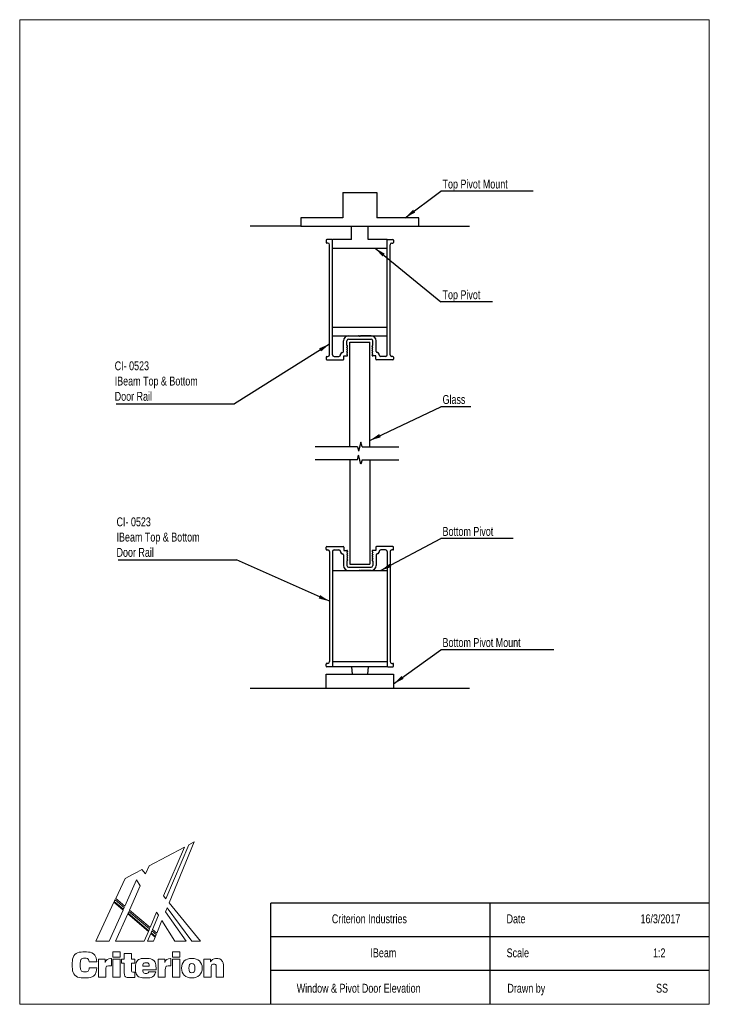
# Model space of a CAD drawing. Header units: millimetres. Extents: x 3 to 208, y 2 to 294.
import ezdxf

# ---------------------------------------------------------------- set-up
doc = ezdxf.new("R2010")
doc.units = ezdxf.units.MM
doc.layers.add('LAYER_1', color=7, linetype='Continuous')
doc.styles.add('SLDTEXTSTYLE0', font='TXT', dxfattribs={"width": 0.75})
doc.dimstyles.new('SLDDIMSTYLE0', dxfattribs={"dimtxt": 0.18, "dimasz": 3.302, "dimexe": 0, "dimexo": 0.0625, "dimgap": 0, "dimtad": 0, "dimtih": 1, "dimtoh": 1, "dimdec": 0, "dimrnd": 1e-09, "dimzin": 0, "dimdsep": 46, "dimtxsty": 'Standard', "dimsah": 1, "dimcen": 0.09, "dimadec": 0, "dimazin": 0, "dimtfac": 3.302, "dimtdec": 0, "dimtofl": 0, "dimtmove": 0, "dimatfit": 3, "dimfxl": 1, "dimfrac": 2, "dimtolj": 1, "dimtzin": 0, "dimarcsym": 0})

# ---------------------------------------------------------------- blocks, each defined once
blk = doc.blocks.new('Block1')
at = {"color": 250, "linetype": 'Continuous', "lineweight": 18, "true_color": 0x191924}
for p, q in [((33.25, 38.78), (22.77, 33.23)), ((33.25, 38.78), (22.77, 33.23)), ((27.07, 24.3), (33.25, 38.78)), ((27.07, 24.3), (33.25, 38.78)), ((34.56, 39.46), (27.73, 23.5)), ((34.56, 39.46), (27.73, 23.5)), ((28.74, 22.26), (36.18, 40.32)), ((28.74, 22.26), (36.18, 40.32)), ((36.18, 40.32), (34.56, 39.46)), ((36.18, 40.32), (34.56, 39.46)), ((22.77, 33.23), (21.71, 30.84)), ((22.77, 33.23), (21.71, 30.84)), ((15.65, 29.46), (12.9, 23.57)), ((15.65, 29.46), (12.9, 23.57)), ((18.04, 30.73), (15.65, 29.46)), ((18.04, 30.73), (15.65, 29.46)), ((19.25, 31.37), (18.04, 30.73)), ((19.25, 31.37), (18.04, 30.73)), ((19.91, 31.72), (19.25, 31.37)), ((19.91, 31.72), (19.25, 31.37)), ((19.25, 31.37), (19.25, 31.37)), ((19.25, 31.37), (19.25, 31.37)), ((20.66, 32.12), (19.91, 31.72)), ((20.66, 32.12), (19.91, 31.72)), ((21.71, 30.84), (20.66, 32.12)), ((21.71, 30.84), (20.66, 32.12)), ((15.6, 21.29), (19.07, 29.08)), ((15.6, 21.29), (19.07, 29.08)), ((20.16, 27.34), (16.96, 20.14)), ((20.16, 27.34), (16.96, 20.14)), ((19.07, 29.08), (20.16, 27.34)), ((19.07, 29.08), (20.16, 27.34)), ((12.9, 23.57), (15.6, 21.29)), ((12.9, 23.57), (15.6, 21.29)), ((27.73, 23.5), (27.07, 24.3)), ((27.73, 23.5), (27.07, 24.3)), ((12.37, 22.43), (7, 10.92)), ((12.37, 22.43), (7, 10.92)), ((15.08, 20.13), (12.37, 22.43)), ((15.08, 20.13), (12.37, 22.43)), ((12.72, 23.17), (12.47, 22.64)), ((12.72, 23.17), (12.47, 22.64)), ((12.47, 22.64), (15.18, 20.35)), ((12.47, 22.64), (15.18, 20.35)), ((15.42, 20.88), (12.72, 23.17)), ((15.42, 20.88), (12.72, 23.17)), ((15.18, 20.35), (15.42, 20.88)), ((15.18, 20.35), (15.42, 20.88)), ((27.64, 19.57), (28.13, 20.75)), ((27.64, 19.57), (28.13, 20.75)), ((28.13, 20.75), (35.5, 10.92)), ((28.13, 20.75), (35.5, 10.92)), ((38.03, 10.92), (28.74, 22.26)), ((38.03, 10.92), (28.74, 22.26)), ((10.98, 10.92), (15.08, 20.13)), ((10.98, 10.92), (15.08, 20.13)), ((16.44, 18.98), (12.86, 10.92)), ((16.44, 18.98), (12.86, 10.92)), ((22.57, 13.79), (16.44, 18.98)), ((22.57, 13.79), (16.44, 18.98)), ((16.78, 19.73), (16.54, 19.2)), ((16.78, 19.73), (16.54, 19.2)), ((16.54, 19.2), (22.67, 14.01)), ((16.54, 19.2), (22.67, 14.01)), ((22.9, 14.55), (16.78, 19.73)), ((22.9, 14.55), (16.78, 19.73)), ((16.96, 20.14), (23.07, 14.95)), ((16.96, 20.14), (23.07, 14.95)), ((23.07, 14.95), (25.03, 19.53)), ((23.07, 14.95), (25.03, 19.53)), ((25.62, 18.58), (23.81, 14.34)), ((25.62, 18.58), (23.81, 14.34)), ((25.03, 19.53), (25.62, 18.58)), ((25.03, 19.53), (25.62, 18.58)), ((33.78, 10.92), (27.64, 19.57)), ((33.78, 10.92), (27.64, 19.57)), ((25.06, 13.29), (26.59, 17.03)), ((25.06, 13.29), (26.59, 17.03)), ((26.59, 17.03), (30.4, 10.92)), ((26.59, 17.03), (30.4, 10.92)), ((21.35, 10.92), (22.57, 13.79)), ((21.35, 10.92), (22.57, 13.79)), ((23.3, 13.15), (22.35, 10.92)), ((23.3, 13.15), (22.35, 10.92)), ((22.67, 14.01), (22.9, 14.55)), ((22.67, 14.01), (22.9, 14.55)), ((24.56, 12.08), (23.3, 13.15)), ((24.56, 12.08), (23.3, 13.15)), ((23.63, 13.93), (23.4, 13.37)), ((23.63, 13.93), (23.4, 13.37)), ((23.4, 13.37), (24.65, 12.31)), ((23.4, 13.37), (24.65, 12.31)), ((24.88, 12.87), (23.63, 13.93)), ((24.88, 12.87), (23.63, 13.93)), ((23.81, 14.34), (25.06, 13.29)), ((23.81, 14.34), (25.06, 13.29)), ((24.08, 10.92), (24.56, 12.08)), ((24.08, 10.92), (24.56, 12.08)), ((24.65, 12.31), (24.88, 12.87)), ((24.65, 12.31), (24.88, 12.87)), ((7, 10.92), (10.98, 10.92)), ((7, 10.92), (10.98, 10.92)), ((12.86, 10.92), (21.35, 10.92)), ((12.86, 10.92), (21.35, 10.92)), ((22.35, 10.92), (24.08, 10.92)), ((22.35, 10.92), (24.08, 10.92)), ((30.4, 10.92), (33.78, 10.92)), ((30.4, 10.92), (33.78, 10.92)), ((35.5, 10.92), (38.03, 10.92)), ((35.5, 10.92), (38.03, 10.92)), ((12.07, 7.71), (14.23, 7.71)), ((12.07, 6.16), (12.07, 7.71)), ((14.23, 6.16), (12.07, 6.16)), ((14.23, 7.71), (14.23, 6.16)), ((15.41, 5.61), (15.41, 7.28)), ((15.41, 7.28), (17.54, 7.28)), ((17.54, 7.28), (17.54, 5.61)), ((29.72, 7.71), (31.89, 7.71)), ((29.72, 6.16), (29.72, 7.71)), ((31.89, 6.16), (29.72, 6.16)), ((31.89, 7.71), (31.89, 6.16)), ((7.25, 4.75), (5, 4.75)), ((5.06, 3.04), (7.29, 3.04)), ((7.77, 5.61), (9.75, 5.61)), ((7.77, 0.2), (7.77, 5.61)), ((9.75, 5.61), (9.75, 4.62)), ((11.43, 5.75), (11.63, 5.75)), ((11.63, 5.75), (11.63, 3.6)), ((12.07, 5.61), (14.23, 5.61)), ((12.07, 0.2), (12.07, 5.61)), ((14.23, 5.61), (14.23, 0.2)), ((14.64, 4.37), (14.64, 5.61)), ((14.64, 5.61), (15.41, 5.61)), ((15.41, 4.37), (14.64, 4.37)), ((15.41, 1.66), (15.41, 4.37)), ((17.54, 5.61), (18.55, 5.61)), ((18.55, 4.37), (17.54, 4.37)), ((17.54, 4.37), (17.54, 2.21)), ((18.55, 5.61), (18.55, 4.37)), ((20.89, 3.51), (22.81, 3.51)), ((25.43, 5.61), (27.41, 5.61)), ((25.43, 0.2), (25.43, 5.61)), ((27.41, 5.61), (27.41, 4.62)), ((29.09, 5.75), (29.28, 5.75)), ((29.28, 5.75), (29.28, 3.6)), ((29.72, 5.61), (31.89, 5.61)), ((29.72, 0.2), (29.72, 5.61)), ((31.89, 5.61), (31.89, 0.2)), ((39.01, 5.61), (40.96, 5.61)), ((39.01, 0.2), (39.01, 5.61)), ((40.96, 5.61), (40.96, 4.82)), ((41.16, 2.99), (41.16, 0.2)), ((42.69, 0.2), (42.69, 3)), ((44.84, 3.01), (44.84, 0.2)), ((9.93, 0.2), (7.77, 0.2)), ((9.93, 2.42), (9.93, 0.2)), ((14.23, 0.2), (12.07, 0.2)), ((18.57, 1.72), (18.57, 0.16)), ((24.93, 2.43), (20.89, 2.43)), ((22.7, 1.8), (24.75, 1.8)), ((24.93, 2.56), (24.93, 2.43)), ((27.58, 0.2), (25.43, 0.2)), ((27.58, 2.42), (27.58, 0.2)), ((31.89, 0.2), (29.72, 0.2)), ((41.16, 0.2), (39.01, 0.2)), ((44.84, 0.2), (42.69, 0.2))]:
    blk.add_line(p, q, dxfattribs=at)
for points in [[(7.29, 3.04), (7.16, 1.12), (5.89, 0), (3.78, 0), (1.43, 0), (0, 1.48), (0, 3.86), (0, 6.25), (1.44, 7.72), (3.73, 7.72), (5.85, 7.72), (7.11, 6.65), (7.25, 4.75)], [(5, 4.75), (4.93, 5.5), (4.51, 5.88), (3.76, 5.88), (2.83, 5.88), (2.37, 5.21), (2.37, 3.86), (2.37, 2.52), (2.87, 1.83), (3.82, 1.83), (4.54, 1.83), (4.99, 2.26), (5.06, 3.04)], [(9.75, 4.62), (10.04, 5.42), (10.56, 5.75), (11.43, 5.75)], [(11.63, 3.6), (11.47, 3.62), (11.32, 3.63), (11.19, 3.63), (10.32, 3.63), (9.93, 3.26), (9.93, 2.42)], [(24.75, 1.8), (24.46, 0.63), (23.44, 0.01), (21.77, 0.01), (19.9, 0.01), (18.74, 1.14), (18.74, 2.86), (18.74, 4.67), (19.93, 5.8), (21.85, 5.8), (23.76, 5.8), (24.93, 4.6), (24.93, 2.56)], [(22.81, 3.51), (22.77, 4.18), (22.44, 4.52), (21.83, 4.52), (21.27, 4.52), (20.92, 4.15), (20.89, 3.51)], [(27.41, 4.62), (27.7, 5.42), (28.21, 5.75), (29.09, 5.75)], [(29.28, 3.6), (29.12, 3.62), (28.98, 3.63), (28.85, 3.63), (27.98, 3.63), (27.58, 3.26), (27.58, 2.42)], [(40.96, 4.82), (41.46, 5.45), (42.07, 5.75), (42.86, 5.75), (43.52, 5.75), (44.04, 5.53), (44.39, 5.1), (44.81, 4.6), (44.84, 3.95), (44.84, 3.01)], [(42.69, 3), (42.69, 3.75), (42.55, 4.08), (41.96, 4.08), (41.42, 4.08), (41.16, 3.73), (41.16, 2.99)], [(18.57, 0.16), (18.1, 0.13), (17.65, 0.11), (17.24, 0.11), (15.9, 0.11), (15.41, 0.49), (15.41, 1.66)], [(17.54, 2.21), (17.54, 1.82), (17.75, 1.71), (18.27, 1.71)], [(18.27, 1.71), (18.36, 1.71), (18.46, 1.71), (18.57, 1.72)], [(20.89, 2.43), (20.92, 1.74), (21.27, 1.35), (21.89, 1.35), (22.31, 1.35), (22.59, 1.52), (22.7, 1.8)]]:
    blk.add_open_spline(points, degree=3, dxfattribs=at)
for points, knots in [([(35.48, 0.01), (33.57, 0.01), (32.42, 1.12), (32.42, 2.91), (32.42, 4.7), (33.57, 5.8), (35.48, 5.8)], [2, 2, 2, 2, 3, 3, 3, 4, 4, 4, 4]), ([(35.48, 4.31), (34.82, 4.31), (34.59, 3.87), (34.59, 2.91), (34.59, 1.95), (34.82, 1.51), (35.48, 1.51)], [2, 2, 2, 2, 3, 3, 3, 4, 4, 4, 4]), ([(35.48, 5.8), (37.38, 5.8), (38.53, 4.7), (38.53, 2.91), (38.53, 1.12), (37.38, 0.01), (35.48, 0.01)], [0, 0, 0, 0, 1, 1, 1, 2, 2, 2, 2]), ([(35.48, 1.51), (36.13, 1.51), (36.37, 1.95), (36.37, 2.91), (36.37, 3.87), (36.13, 4.31), (35.48, 4.31)], [0, 0, 0, 0, 1, 1, 1, 2, 2, 2, 2])]:
    blk.add_open_spline(points, degree=3, knots=knots, dxfattribs=at)
blk = doc.blocks.new('SW_NOTE_0')
at = {"layer": 'LAYER_1', "color": 0}
blk.add_line((33.47, 0), (0, 0), dxfattribs=at)
at = {"layer": 'LAYER_1', "color": 0, "insert": (0.47, 3.46), "char_height": 2.6458, "attachment_point": 1, "style": 'SLDTEXTSTYLE0'}
blk.add_mtext('Bottom Pivot Mount', dxfattribs=at)
blk = doc.blocks.new('SW_NOTE_1')
at = {"layer": 'LAYER_1', "color": 0}
blk.add_line((21.45, 0), (0, 0), dxfattribs=at)
at = {"layer": 'LAYER_1', "color": 0, "insert": (0.47, 3.47), "char_height": 2.6458, "attachment_point": 1, "style": 'SLDTEXTSTYLE0'}
blk.add_mtext('Bottom Pivot', dxfattribs=at)
blk = doc.blocks.new('SW_NOTE_2')
at = {"layer": 'LAYER_1', "color": 0}
blk.add_line((15.33, 0), (0, 0), dxfattribs=at)
at = {"layer": 'LAYER_1', "color": 0, "insert": (0.47, 3.47), "char_height": 2.646, "attachment_point": 1, "style": 'SLDTEXTSTYLE0'}
blk.add_mtext('Top Pivot', dxfattribs=at)
blk = doc.blocks.new('SW_NOTE_3')
at = {"layer": 'LAYER_1', "color": 0}
blk.add_line((27.35, 0), (0, 0), dxfattribs=at)
at = {"layer": 'LAYER_1', "color": 0, "insert": (0.47, 3.47), "char_height": 2.6458, "attachment_point": 1, "style": 'SLDTEXTSTYLE0'}
blk.add_mtext('Top Pivot Mount', dxfattribs=at)
blk = doc.blocks.new('SW_NOTE_4')
at = {"layer": 'LAYER_1', "color": 0}
blk.add_line((-35.1, 0), (0, 0), dxfattribs=at)
at = {"layer": 'LAYER_1', "color": 0, "attachment_point": 1, "style": 'SLDTEXTSTYLE0'}
for s, insert, char_height in [('CI- 0523', (-35.53, 12.56), 2.646), ('IBeam Top & Bottom', (-35.53, 8.04), 2.6458), ('Door Rail', (-35.53, 3.51), 2.646)]:
    blk.add_mtext(s, dxfattribs=dict(at, insert=insert, char_height=char_height))
blk = doc.blocks.new('SW_NOTE_5')
at = {"layer": 'LAYER_1', "color": 0}
blk.add_line((-35.1, 0), (0, 0), dxfattribs=at)
at = {"layer": 'LAYER_1', "color": 0, "attachment_point": 1, "style": 'SLDTEXTSTYLE0'}
for s, insert, char_height in [('CI- 0523', (-35.56, 12.58), 2.646), ('IBeam Top & Bottom', (-35.56, 8.05), 2.6458), ('Door Rail', (-35.56, 3.52), 2.646)]:
    blk.add_mtext(s, dxfattribs=dict(at, insert=insert, char_height=char_height))
blk = doc.blocks.new('SW_NOTE_6')
at = {"layer": 'LAYER_1', "color": 0}
blk.add_line((8.81, 0), (0, 0), dxfattribs=at)
at = {"layer": 'LAYER_1', "color": 0, "insert": (0.47, 3.5), "char_height": 2.646, "attachment_point": 1, "style": 'SLDTEXTSTYLE0'}
blk.add_mtext('Glass', dxfattribs=at)

msp = doc.modelspace()

# ---------------------------------------------------------------- linework, layer by layer
at = {"color": 7, "linetype": 'Continuous', "lineweight": 18}
for p, q in [((207.5, 294.5), (2.99, 294.5)), ((2.99, 294.5), (2.99, 2.5)), ((207.5, 294.5), (207.5, 2.5)), ((207.5, 47.5), (207.5, 2.5)), ((207.5, 2.5), (2.99, 2.5)), ((207.5, 2.5), (79.06, 2.5))]:
    msp.add_line(p, q, dxfattribs=at)
at = {"color": 7, "linetype": 'Continuous'}
for p, q in [((98.86, 243.27), (108.86, 243.27)), ((98.86, 243.27), (98.86, 235.77)), ((108.86, 243.27), (108.86, 235.77)), ((86.36, 235.77), (86.36, 233.27)), ((98.86, 235.77), (86.36, 235.77)), ((121.36, 235.77), (108.86, 235.77)), ((121.36, 233.27), (121.36, 235.77)), ((86.36, 233.27), (71.36, 233.27)), ((86.36, 233.27), (121.36, 233.27)), ((101.36, 229.27), (101.36, 233.27)), ((106.36, 229.27), (106.36, 233.27)), ((121.36, 233.27), (136.36, 233.27)), ((93.86, 229.07), (93.86, 228.47)), ((95.53, 229.27), (94.06, 229.27)), ((94.38, 228.27), (94.06, 228.27)), ((94.88, 195.12), (94.88, 227.77)), ((101.36, 229.27), (95.73, 229.27)), ((95.73, 195.12), (95.73, 229.07)), ((111.98, 229.27), (106.36, 229.27)), ((111.98, 195.12), (111.98, 229.07)), ((112.18, 229.27), (113.66, 229.27)), ((112.83, 195.12), (112.83, 227.77)), ((113.33, 228.27), (113.66, 228.27)), ((113.86, 229.07), (113.86, 228.47)), ((95.73, 226.77), (111.98, 226.77)), ((95.73, 203.27), (111.98, 203.27)), ((95.73, 200.77), (111.98, 200.77)), ((99.03, 196.12), (99.03, 199.27)), ((100.03, 197.87), (100.03, 199.27)), ((100.53, 200.77), (103.5, 200.77)), ((100.53, 199.77), (107.18, 199.77)), ((100.86, 198.87), (106.86, 198.87)), ((100.86, 167.87), (100.86, 198.87)), ((103.73, 200.62), (103.64, 200.71)), ((103.73, 200.62), (103.98, 200.62)), ((103.98, 200.62), (104.07, 200.71)), ((107.18, 200.77), (104.21, 200.77)), ((106.86, 167.87), (106.86, 198.87)), ((107.68, 197.87), (107.68, 199.27)), ((108.68, 196.12), (108.68, 199.27)), ((98.66, 195.77), (98.68, 195.77)), ((100.03, 197.87), (100.08, 197.87)), ((100.03, 197.22), (100.22, 197.66)), ((100.03, 197.22), (100.08, 197.22)), ((100.03, 196.57), (100.22, 197.01)), ((100.03, 196.57), (100.08, 196.57)), ((100.03, 195.92), (100.22, 196.36)), ((100.03, 195.92), (100.08, 195.92)), ((100.03, 195.27), (100.22, 195.71)), ((107.68, 197.22), (107.49, 197.66)), ((107.68, 196.57), (107.49, 197.01)), ((107.68, 195.92), (107.49, 196.36)), ((107.68, 195.27), (107.49, 195.71)), ((107.68, 197.87), (107.63, 197.87)), ((107.68, 197.22), (107.63, 197.22)), ((107.68, 196.57), (107.63, 196.57)), ((107.68, 195.92), (107.63, 195.92)), ((109.06, 195.77), (109.03, 195.77)), ((93.86, 194.42), (93.86, 193.82)), ((94.06, 194.62), (94.38, 194.62)), ((94.06, 193.62), (98.96, 193.62)), ((96.23, 194.62), (97.66, 194.62)), ((98.16, 195.12), (98.16, 195.27)), ((99.16, 193.82), (99.16, 194.77)), ((99.16, 194.77), (100.03, 194.77)), ((100.23, 194.97), (100.23, 195.07)), ((107.48, 194.97), (107.48, 195.07)), ((108.56, 194.77), (107.68, 194.77)), ((108.56, 193.82), (108.56, 194.77)), ((113.66, 193.62), (108.76, 193.62)), ((109.56, 195.12), (109.56, 195.27)), ((111.48, 194.62), (110.06, 194.62)), ((113.66, 194.62), (113.33, 194.62)), ((113.86, 194.42), (113.86, 193.82)), ((103.12, 167.87), (90.62, 167.87)), ((103.12, 167.87), (103.51, 166.57)), ((104.2, 169.17), (103.51, 166.57)), ((104.59, 167.87), (104.2, 169.17)), ((104.59, 167.87), (115.47, 167.87)), ((103.12, 164.02), (90.62, 164.02)), ((100.86, 164.02), (100.86, 133.02)), ((103.12, 164.02), (103.51, 165.32)), ((104.2, 162.72), (103.51, 165.32)), ((104.59, 164.02), (104.2, 162.72)), ((104.59, 164.02), (115.47, 164.02)), ((106.86, 164.02), (106.86, 133.02)), ((93.86, 137.47), (93.86, 138.07)), ((94.06, 138.27), (98.96, 138.27)), ((94.06, 137.27), (94.38, 137.27)), ((96.23, 137.27), (97.66, 137.27)), ((99.16, 138.07), (99.16, 137.12)), ((108.56, 138.07), (108.56, 137.12)), ((113.66, 138.27), (108.76, 138.27)), ((111.48, 137.27), (110.06, 137.27)), ((113.66, 137.27), (113.33, 137.27)), ((113.86, 137.47), (113.86, 138.07)), ((94.88, 136.77), (94.88, 104.12)), ((95.73, 136.77), (95.73, 102.82)), ((98.16, 136.77), (98.16, 136.62)), ((98.66, 136.12), (98.68, 136.12)), ((99.03, 135.77), (99.03, 132.62)), ((99.16, 137.12), (100.03, 137.12)), ((100.03, 136.62), (100.22, 136.18)), ((100.03, 135.97), (100.22, 135.53)), ((100.03, 135.97), (100.08, 135.97)), ((100.03, 135.32), (100.22, 134.88)), ((100.03, 135.32), (100.08, 135.32)), ((100.03, 134.67), (100.08, 134.67)), ((100.03, 134.67), (100.22, 134.23)), ((100.23, 136.92), (100.23, 136.82)), ((107.48, 136.92), (107.48, 136.82)), ((107.68, 136.62), (107.49, 136.18)), ((107.68, 135.97), (107.49, 135.53)), ((107.68, 135.32), (107.49, 134.88)), ((107.68, 134.67), (107.49, 134.23)), ((107.68, 135.97), (107.63, 135.97)), ((107.68, 135.32), (107.63, 135.32)), ((107.68, 134.67), (107.63, 134.67)), ((108.56, 137.12), (107.68, 137.12)), ((108.68, 135.77), (108.68, 132.62)), ((109.06, 136.12), (109.03, 136.12)), ((109.56, 136.77), (109.56, 136.62)), ((111.98, 136.77), (111.98, 102.82)), ((112.83, 136.77), (112.83, 104.12)), ((100.03, 134.02), (100.08, 134.02)), ((100.03, 134.02), (100.03, 132.62)), ((100.53, 132.12), (107.18, 132.12)), ((100.86, 133.02), (106.86, 133.02)), ((107.68, 134.02), (107.63, 134.02)), ((107.68, 134.02), (107.68, 132.62)), ((95.73, 131.12), (111.98, 131.12)), ((95.73, 131.12), (95.73, 102.62)), ((100.53, 131.12), (103.5, 131.12)), ((103.73, 131.27), (103.64, 131.18)), ((103.73, 131.27), (103.98, 131.27)), ((103.98, 131.27), (104.07, 131.18)), ((107.18, 131.12), (104.21, 131.12)), ((111.98, 131.12), (111.98, 102.62)), ((93.86, 102.82), (93.86, 103.42)), ((94.38, 103.62), (94.06, 103.62)), ((95.53, 102.62), (94.06, 102.62)), ((95.73, 104.12), (111.98, 104.12)), ((111.98, 102.62), (95.73, 102.62)), ((101.36, 102.62), (101.55, 100.37)), ((106.36, 102.62), (106.16, 100.37)), ((112.18, 102.62), (113.66, 102.62)), ((113.33, 103.62), (113.66, 103.62)), ((113.86, 102.82), (113.86, 103.42)), ((93.86, 96.12), (93.86, 100.37)), ((93.86, 100.37), (113.86, 100.37)), ((113.86, 100.37), (113.86, 96.12)), ((136.36, 96.12), (71.36, 96.12))]:
    msp.add_line(p, q, dxfattribs=at)
for centre, radius, start, end in [((94.06, 229.07), 0.2, 90, 180), ((94.06, 228.47), 0.2, 180, 270), ((94.38, 227.77), 0.5, 0, 90), ((95.53, 229.07), 0.2, 0, 90), ((112.18, 229.07), 0.2, 90, 180), ((113.33, 227.77), 0.5, 90, 180), ((113.66, 229.07), 0.2, 0, 90), ((113.66, 228.47), 0.2, 270, 0), ((100.53, 199.27), 1.5, 90, 180), ((100.53, 199.27), 0.5, 90, 180), ((103.5, 200.57), 0.2, 45, 90), ((104.21, 200.57), 0.2, 90, 135), ((107.18, 199.27), 1.5, 0, 90), ((107.18, 199.27), 0.5, 0, 90), ((98.66, 195.27), 0.5, 90, 180), ((98.68, 196.12), 0.35, 270, 0), ((100.08, 197.72), 0.15, 336.9212, 90), ((100.08, 197.07), 0.15, 336.9212, 90), ((100.08, 196.42), 0.15, 336.9212, 90), ((100.08, 195.77), 0.15, 336.9212, 90), ((107.63, 197.72), 0.15, 90, 203.0788), ((107.63, 197.07), 0.15, 90, 203.0788), ((107.63, 196.42), 0.15, 90, 203.0788), ((107.63, 195.77), 0.15, 90, 203.0788), ((109.03, 196.12), 0.35, 180, 270), ((109.06, 195.27), 0.5, 0, 90), ((94.06, 194.42), 0.2, 90, 180), ((94.06, 193.82), 0.2, 180, 270), ((94.38, 195.12), 0.5, 270, 0), ((96.23, 195.12), 0.5, 180, 270), ((97.66, 195.12), 0.5, 270, 0), ((98.96, 193.82), 0.2, 270, 0), ((100.03, 195.07), 0.2, 0, 90), ((100.03, 194.97), 0.2, 270, 0), ((107.68, 195.07), 0.2, 90, 180), ((107.68, 194.97), 0.2, 180, 270), ((108.76, 193.82), 0.2, 180, 270), ((110.06, 195.12), 0.5, 180, 270), ((111.48, 195.12), 0.5, 270, 0), ((113.33, 195.12), 0.5, 180, 270), ((113.66, 194.42), 0.2, 0, 90), ((113.66, 193.82), 0.2, 270, 0), ((94.06, 138.07), 0.2, 90, 180), ((94.06, 137.47), 0.2, 180, 270), ((94.38, 136.77), 0.5, 0, 90), ((96.23, 136.77), 0.5, 90, 180), ((97.66, 136.77), 0.5, 0, 90), ((98.96, 138.07), 0.2, 0, 90), ((108.76, 138.07), 0.2, 90, 180), ((110.06, 136.77), 0.5, 90, 180), ((111.48, 136.77), 0.5, 0, 90), ((113.33, 136.77), 0.5, 90, 180), ((113.66, 138.07), 0.2, 0, 90), ((113.66, 137.47), 0.2, 270, 0), ((98.66, 136.62), 0.5, 180, 270), ((98.68, 135.77), 0.35, 0, 90), ((100.03, 136.92), 0.2, 0, 90), ((100.03, 136.82), 0.2, 270, 0), ((100.08, 136.12), 0.15, 270, 23.0788), ((100.08, 135.47), 0.15, 270, 23.0788), ((100.08, 134.82), 0.15, 270, 23.0788), ((107.68, 136.92), 0.2, 90, 180), ((107.68, 136.82), 0.2, 180, 270), ((107.63, 136.12), 0.15, 156.9212, 270), ((107.63, 135.47), 0.15, 156.9212, 270), ((107.63, 134.82), 0.15, 156.9212, 270), ((109.03, 135.77), 0.35, 90, 180), ((109.06, 136.62), 0.5, 270, 0), ((100.53, 132.62), 1.5, 180, 270), ((100.53, 132.62), 0.5, 180, 270), ((100.08, 134.17), 0.15, 270, 23.0788), ((107.18, 132.62), 0.5, 270, 0), ((107.18, 132.62), 1.5, 270, 0), ((107.63, 134.17), 0.15, 156.9212, 270), ((103.5, 131.32), 0.2, 270, 315), ((104.21, 131.32), 0.2, 225, 270), ((94.06, 103.42), 0.2, 90, 180), ((94.06, 102.82), 0.2, 180, 270), ((94.38, 104.12), 0.5, 270, 0), ((95.53, 102.82), 0.2, 270, 0), ((112.18, 102.82), 0.2, 180, 270), ((113.33, 104.12), 0.5, 180, 270), ((113.66, 103.42), 0.2, 0, 90), ((113.66, 102.82), 0.2, 270, 0)]:
    msp.add_arc(centre, radius, start, end, dxfattribs=at)
at = {"layer": 'LAYER_1', "color": 1}
for p, q in [((207.5, 32.5), (77.5, 32.5)), ((77.5, 2.5), (77.5, 32.5)), ((142.5, 2.5), (142.5, 32.5)), ((207.5, 22.5), (77.5, 22.5)), ((207.5, 12.5), (77.5, 12.5))]:
    msp.add_line(p, q, dxfattribs=at)

# ---------------------------------------------------------------- block references
at = {"color": 7, "linetype": 'Continuous'}
msp.add_blockref('Block1', (18.58, 10.32), dxfattribs=at)
at = {"layer": 'LAYER_1', "color": 1}
for name, p in [('SW_NOTE_3', (127.92, 243.62)), ('SW_NOTE_2', (127.92, 210.79)), ('SW_NOTE_4', (66.69, 180.62)), ('SW_NOTE_6', (127.92, 179.69)), ('SW_NOTE_5', (67.27, 134.33)), ('SW_NOTE_1', (127.92, 140.6)), ('SW_NOTE_0', (127.92, 107.65))]:
    msp.add_blockref(name, p, dxfattribs=at)

# ---------------------------------------------------------------- texts
at = {"color": 7, "linetype": 'Continuous', "lineweight": 0, "style": 'SLDTEXTSTYLE0'}
for s, insert, char_height, attachment_point in [('Criterion Industries', (95.56, 29.18), 2.6458, 1), ('IBeam', (110.84, 19.09), 2.646, 2), ('Scale', (147.4, 19.09), 2.646, 1)]:
    msp.add_mtext(s, dxfattribs=dict(at, insert=insert, char_height=char_height, attachment_point=attachment_point))
at = {"layer": 'LAYER_1', "color": 7, "style": 'SLDTEXTSTYLE0'}
for s, insert, char_height, attachment_point in [('16/3/2017', (193, 29.18), 2.646, 2), ('Date', (147.38, 29.18), 2.646, 1), ('1:2', (190.8, 19.09), 2.646, 1), ('Window & Pivot Door Elevation', (85.15, 8.59), 2.6458, 1), ('Drawn by', (147.63, 8.59), 2.646, 1), ('SS', (193.49, 8.59), 2.646, 2)]:
    msp.add_mtext(s, dxfattribs=dict(at, insert=insert, char_height=char_height, attachment_point=attachment_point))

# ---------------------------------------------------------------- leaders
at = {"layer": 'LAYER_1', "color": 1}
for points in [[(117.31, 235.77), (127.92, 243.62)], [(108.36, 226.77), (127.92, 210.79)], [(94.88, 198.32), (66.69, 180.62)], [(106.86, 169.74), (127.92, 179.69)], [(110.03, 131.12), (127.92, 140.6)], [(94.88, 122.02), (67.27, 134.33)], [(113.86, 97.51), (127.92, 107.65)]]:
    msp.add_leader(points, dimstyle='SLDDIMSTYLE0', dxfattribs=at)

doc.saveas('drawing.dxf')
